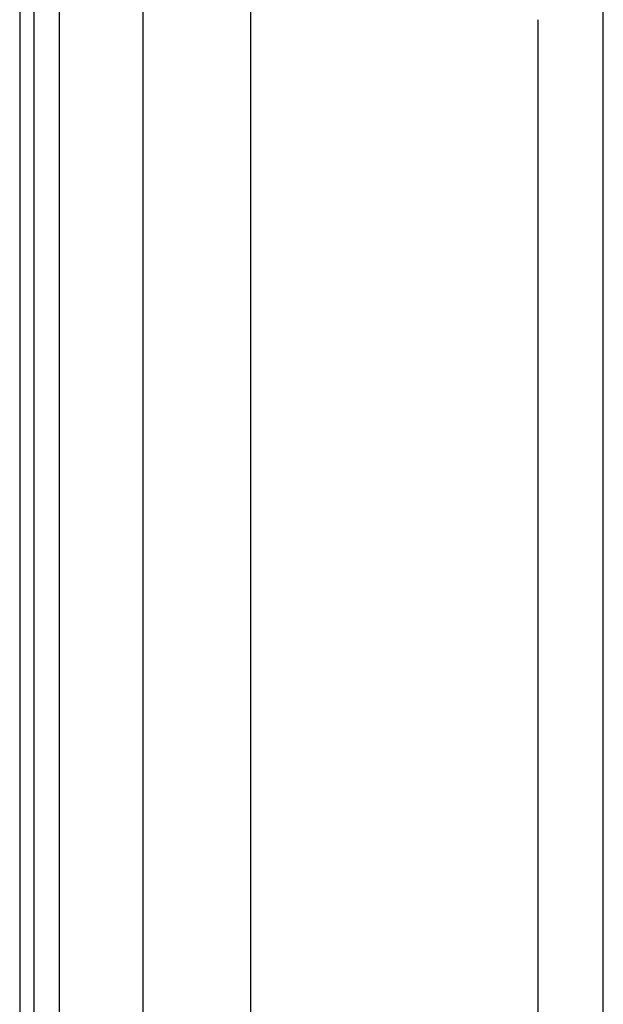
# Model space of a CAD drawing. Header units: inches. Extents: x 4 to 105, y 5 to 58.
# Tile 29 of 133: x 3.52 to 5.65, y 19.28 to 22.89. Entities that reach past the tile are written whole.
import ezdxf

# ---------------------------------------------------------------- set-up
doc = ezdxf.new("R2010")
doc.units = ezdxf.units.IN
doc.header["$MEASUREMENT"] = 0
doc.layers.add('Visible Edges(ANSI)', color=7, linetype='Continuous', lineweight=25)
doc.layers.add('Visible Tangent Edges(ANSI)', color=7, linetype='Continuous', lineweight=25)

msp = doc.modelspace()

# ---------------------------------------------------------------- linework, layer by layer
at = {"layer": 'Visible Edges(ANSI)'}
for p, q in [((3.5179, 39.1425), (3.5179, 9.6315)), ((3.5709, 9.6315), (3.5709, 39.1425)), ((3.9699, 14.1184), (3.9699, 34.6556)), ((4.3636, 34.6546), (4.3636, 14.1194)), ((5.6549, 19.1138), (5.6549, 22.973)), ((5.4157, 19.1998), (5.4157, 22.887))]:
    msp.add_line(p, q, dxfattribs=at)
at = {"layer": 'Visible Tangent Edges(ANSI)'}
msp.add_line((3.6639, 9.6315), (3.6639, 39.1425), dxfattribs=at)

doc.saveas('drawing.dxf')
